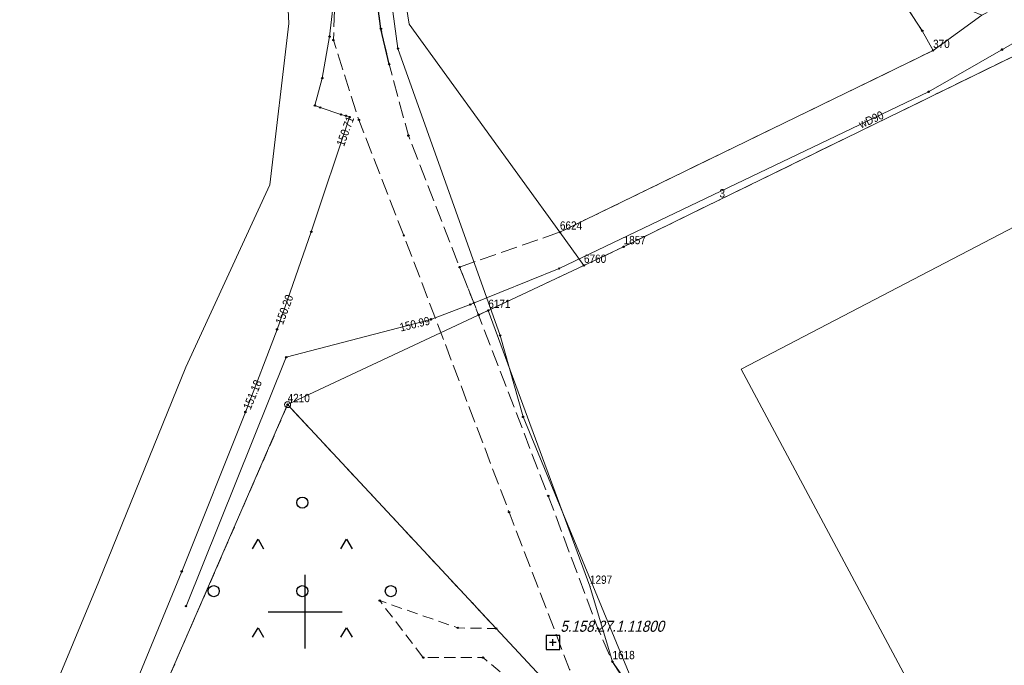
# Model space of a CAD drawing. Header units: metres. Extents: x 5548743 to 5556416, y 5707500 to 5714000.
# Tile 156 of 244: x 5554261 to 5554395, y 5710093 to 5710180. Entities that reach past the tile are written whole.
import ezdxf
from ezdxf.enums import TextEntityAlignment as Align

# ---------------------------------------------------------------- set-up
doc = ezdxf.new("R2010")
doc.units = ezdxf.units.M
for name, pattern in [('1.5_0.75', [2.25, 1.5, -0.75]), ('2.25_0.75', [3, 2.25, -0.75]), ('219-1000', [0])]:
    doc.linetypes.add(name, pattern=pattern)
doc.layers.get('0').update_dxf_attribs({"color": 2, "lineweight": 5})
doc.styles.get("Standard").update_dxf_attribs({"font": 'Working1250', "width": 0.75})

# ---------------------------------------------------------------- blocks, each defined once
blk = doc.blocks.new('203')
at = {"linetype": 'Continuous', "lineweight": 0}
h = blk.add_hatch(color=0, dxfattribs=at)
edge = h.paths.add_edge_path()
edge.add_arc((0, 0), 0.09, 0, 360)
blk = doc.blocks.new('202')
at = {"color": 0, "linetype": 'Continuous', "lineweight": 0}
blk.add_circle((0, 0), 0.4, dxfattribs=at)
blk = doc.blocks.new('OTZK3')
at = {"color": 0, "linetype": 'Continuous'}
for p, q in [((-0.75, -0.433), (0, 0.866)), ((0, 0.866), (0.75, -0.433))]:
    blk.add_line(p, q, dxfattribs=at)
blk = doc.blocks.new('OTZK1')
at = {"color": 0, "linetype": 'Continuous'}
blk.add_circle((0, 0), 0.75, dxfattribs=at)
blk = doc.blocks.new('PW01')
at = {"linetype": 'Continuous', "lineweight": 13}
h = blk.add_hatch(color=0, dxfattribs=at)
edge = h.paths.add_edge_path()
edge.add_arc((0, 0), 0.18, 0, 360)
blk = doc.blocks.new('PIKIETAW1891')
at = {"color": 0}
blk.add_circle((0, 0), 0.09, dxfattribs=at)
blk = doc.blocks.new('OSSP')
at = {"color": 0}
for p, q in [((-0.939, 0.938), (-0.939, -0.938)), ((-0.939, 0.938), (-0.939, -0.938)), ((0.936, 0.938), (-0.939, 0.938)), ((0.936, 0.938), (-0.939, 0.938)), ((0.45, 0), (-0.45, 0)), ((0.45, 0), (-0.45, 0)), ((0, -0.45), (0, 0.45)), ((0, -0.45), (0, 0.45)), ((0.936, -0.938), (0.936, 0.938)), ((0.936, -0.938), (0.936, 0.938)), ((-0.939, -0.938), (0.936, -0.938)), ((-0.939, -0.938), (0.936, -0.938))]:
    blk.add_line(p, q, dxfattribs=at)
blk = doc.blocks.new('RAMKA1000K')
at = {"color": 0}
for p, q in [((700, 95), (700, 105)), ((695, 100), (705, 100))]:
    blk.add_line(p, q, dxfattribs=at)

msp = doc.modelspace()

# ---------------------------------------------------------------- linework, layer by layer
at = {"layer": '217-kontur klasyfikacyjny', "color": 3, "linetype": 'CONTINUOUS', "lineweight": 18, "flags": 128}
for points in [[(5554440.88, 5710175.45), (5554359.13, 5710132.87)], [(5554359.13, 5710132.87), (5554385.3, 5710083.95)], [(5554297.62, 5710128.05), (5554231.23, 5709975.64)], [(5554392.25, 5710026.56), (5554297.62, 5710128.05)]]:
    msp.add_lwpolyline(points, dxfattribs=at)
at = {"layer": '218-kontur użytku gruntowego', "color": 3, "linetype": 'CONTINUOUS', "lineweight": 18, "flags": 128}
for points in [[(5554295.45, 5710227.47), (5554297.77, 5710179.67)], [(5554314.08, 5710179.58), (5554307.93, 5710218.21)], [(5554364.06, 5710208.77), (5554383.66, 5710178.71)], [(5554297.77, 5710179.67), (5554295.23, 5710157.83)], [(5554334.54, 5710151.42), (5554314.08, 5710179.58)], [(5554383.66, 5710178.71), (5554385.13, 5710176.03)], [(5554385.13, 5710176.03), (5554334.54, 5710151.42)], [(5554356.17, 5710155.79), (5554396.07, 5710175.27)], [(5554440.88, 5710175.45), (5554359.13, 5710132.87)], [(5554295.23, 5710157.83), (5554283.83, 5710133.11)], [(5554343.18, 5710149.45), (5554356.17, 5710155.79)], [(5554337.8, 5710146.92), (5554343.18, 5710149.45)], [(5554324.83, 5710140.82), (5554337.8, 5710146.92)], [(5554338.61, 5710103.44), (5554324.83, 5710140.82)], [(5554283.83, 5710133.11), (5554272.03, 5710104.08)], [(5554359.13, 5710132.87), (5554385.3, 5710083.95)], [(5554297.62, 5710128.05), (5554231.23, 5709975.64)], [(5554231.23, 5709975.64), (5554297.62, 5710128.05)], [(5554392.25, 5710026.56), (5554297.62, 5710128.05)], [(5554297.62, 5710128.05), (5554392.25, 5710026.56)], [(5554272.03, 5710104.08), (5554261.6, 5710079.05)], [(5554341.67, 5710093.23), (5554338.61, 5710103.44)], [(5554343.92, 5710089.7), (5554341.67, 5710093.23)]]:
    msp.add_lwpolyline(points, dxfattribs=at)
at = {"layer": '219-działka ewidencyjna', "color": 7, "linetype": '219-1000', "lineweight": 18, "flags": 128}
for points in [[(5554391.76, 5710180.83), (5554385.13, 5710176.03)], [(5554385.13, 5710176.03), (5554334.54, 5710151.42)], [(5554356.17, 5710155.79), (5554396.07, 5710175.27)], [(5554343.18, 5710149.45), (5554356.17, 5710155.79)], [(5554334.54, 5710151.42), (5554337.8, 5710146.92)], [(5554343.18, 5710149.45), (5554337.8, 5710146.92)], [(5554324.83, 5710140.82), (5554297.62, 5710128.05)], [(5554324.83, 5710140.82), (5554338.61, 5710103.44)], [(5554297.62, 5710128.05), (5554231.23, 5709975.64)], [(5554297.62, 5710128.05), (5554392.25, 5710026.56)], [(5554338.61, 5710103.44), (5554341.67, 5710093.23)], [(5554341.67, 5710093.23), (5554343.92, 5710089.7)]]:
    msp.add_lwpolyline(points, dxfattribs=at)
at = {"layer": 'jezdnia', "color": 7, "linetype": '2.25_0.75', "lineweight": 18, "flags": 128}
for points in [[(5554510.36, 5710219.11), (5554518.76, 5710223.87), (5554520.14, 5710230.02), (5554527.67, 5710241.31), (5554529.98, 5710252.05), (5554517.63, 5710251.1), (5554516.49, 5710247.01), (5554510.06, 5710240.46), (5554449.22, 5710209.69), (5554438.92, 5710204.2), (5554413.89, 5710191.86), (5554391.76, 5710180.83), (5554388.99, 5710181.94), (5554366.93, 5710212.28), (5554366.44, 5710212.96), (5554364.07, 5710216.21), (5554353.46, 5710230.79), (5554346.39, 5710237.99), (5554340.36, 5710237.53), (5554358.35, 5710216.28), (5554364.06, 5710208.77), (5554383.66, 5710178.71), (5554385.13, 5710176.03), (5554334.54, 5710151.42), (5554320.94, 5710146.7), (5554323.51, 5710140.2), (5554324.83, 5710140.82), (5554337.8, 5710146.92), (5554343.18, 5710149.45), (5554417.31, 5710185.64), (5554450.69, 5710202.85), (5554471, 5710210.42), (5554490.29, 5710221.02)], [(5554409.74, 5710022.91), (5554393.62, 5710038.48), (5554374.42, 5710057.11), (5554372.57, 5710058.83), (5554358.03, 5710073.55), (5554351.96, 5710079.64), (5554348.42, 5710084.03), (5554345.12, 5710088.25), (5554341.67, 5710093.23), (5554339.7, 5710097.72), (5554332.95, 5710115.69), (5554322.87, 5710141.85), (5554320.94, 5710146.7), (5554314, 5710164.51), (5554311.39, 5710174.17), (5554310.27, 5710178.98), (5554308.84, 5710189.67), (5554306.37, 5710209), (5554304.04, 5710231.96), (5554303.66, 5710235.88), (5554303.31, 5710240.6), (5554303.45, 5710242.58), (5554303.99, 5710244.55), (5554305, 5710246.1), (5554306.84, 5710247.72), (5554308.54, 5710248.72), (5554310.62, 5710249.39), (5554286.87, 5710246.53), (5554289.22, 5710246.58), (5554291.57, 5710245.93), (5554293.52, 5710244.91), (5554295.22, 5710243.52), (5554296.33, 5710241.48), (5554297.14, 5710239.04), (5554298.45, 5710230.58), (5554300.33, 5710217.37), (5554302.2, 5710202.73), (5554303.7, 5710191.39), (5554304.2, 5710186.34), (5554303.83, 5710177.44), (5554307.28, 5710166.62), (5554313.38, 5710150.97), (5554327.65, 5710113.49), (5554335.85, 5710092.19), (5554339.88, 5710086.1), (5554342.77, 5710081.84), (5554346.16, 5710077.8), (5554352.75, 5710071.06), (5554388.17, 5710036.37), (5554423.86, 5710001.33), (5554461.73, 5709964.5), (5554491.24, 5709934.92), (5554532.68, 5709892.85), (5554552.77, 5709871.19), (5554554.25, 5709868.96), (5554557.42, 5709863.45), (5554561.88, 5709853), (5554570.46, 5709830.14), (5554579.02, 5709834.31), (5554582.16, 5709836.7), (5554590.29, 5709829.13), (5554598.8, 5709820.52), (5554603.31, 5709825.34), (5554609.41, 5709831.74), (5554600.83, 5709833.67), (5554596.39, 5709834.67), (5554571.27, 5709859.21), (5554548.16, 5709883.33), (5554520.64, 5709911.93), (5554493.17, 5709940.18), (5554464.52, 5709968.6), (5554427.74, 5710004.63), (5554423, 5710008.88), (5554418.16, 5710014.73)]]:
    msp.add_lwpolyline(points, close=True, dxfattribs=at)
at = {"layer": 'krawężnik', "color": 7, "linetype": 'CONTINUOUS', "lineweight": 25, "flags": 128}
msp.add_lwpolyline([(5554311.39, 5710174.17), (5554310.27, 5710178.98), (5554308.84, 5710189.67), (5554306.37, 5710209), (5554304.04, 5710231.96), (5554303.66, 5710235.88), (5554303.31, 5710240.6), (5554303.45, 5710242.58), (5554303.99, 5710244.55), (5554305, 5710246.1), (5554306.84, 5710247.72), (5554308.54, 5710248.72), (5554310.62, 5710249.39), (5554313.02, 5710249.64), (5554356.51, 5710253.11), (5554398.75, 5710256.18), (5554458.33, 5710260.65), (5554520.28, 5710265.46), (5554529.94, 5710266.3), (5554533.96, 5710266.54), (5554642.18, 5710274.85)], dxfattribs=at)
at = {"layer": 'przewód gazowy', "color": 40, "linetype": 'CONTINUOUS', "lineweight": 18, "flags": 128}
msp.add_lwpolyline([(5554303.74, 5710181.79), (5554303.31, 5710177.91), (5554302.31, 5710172.3), (5554301.33, 5710168.56), (5554302.03, 5710168.33), (5554304.84, 5710167.36), (5554305.53, 5710167.2), (5554306.02, 5710167), (5554300.82, 5710151.47), (5554296.19, 5710138.24), (5554291.9, 5710127.05), (5554283.26, 5710105.46), (5554274.73, 5710084.73)], dxfattribs=at)
msp.add_lwpolyline([(5554303.74, 5710181.79), (5554303.31, 5710177.91), (5554302.31, 5710172.3), (5554301.33, 5710168.56), (5554302.03, 5710168.33), (5554304.84, 5710167.36), (5554305.53, 5710167.2), (5554306.02, 5710167), (5554300.82, 5710151.47), (5554296.19, 5710138.24), (5554291.9, 5710127.05), (5554283.26, 5710105.46), (5554274.73, 5710084.73)], dxfattribs=at)
at = {"layer": 'przewód telekomunikacyjny podziemny', "color": 30, "linetype": 'CONTINUOUS', "lineweight": 18, "flags": 128}
msp.add_lwpolyline([(5554605.74, 5709653.11), (5554598.77, 5709689.93), (5554589.65, 5709737.16), (5554586.44, 5709754.57), (5554582.02, 5709785.76), (5554578.14, 5709801.03), (5554562.66, 5709842.16), (5554556.54, 5709858.94), (5554553.87, 5709864.48), (5554559.44, 5709872.07), (5554558.47, 5709873.54), (5554558.74, 5709878.88), (5554522.83, 5709914.43), (5554494.92, 5709941), (5554462.82, 5709971.62), (5554403.04, 5710030), (5554373.88, 5710058.51), (5554354.46, 5710078.06), (5554344.78, 5710089.53), (5554329.55, 5710126.39), (5554326.44, 5710137.44), (5554312.57, 5710176.3), (5554306.77, 5710219.12), (5554302.41, 5710278.25)], dxfattribs=at)
at = {"layer": 'przewód wodociągowy', "color": 5, "linetype": 'CONTINUOUS', "lineweight": 18, "flags": 128}
msp.add_lwpolyline([(5554550.18, 5710347.08), (5554535.21, 5710283.19), (5554526.95, 5710247.4), (5554526.75, 5710246.43), (5554519.94, 5710242.49), (5554512.58, 5710235.95), (5554493.91, 5710225.58), (5554464.84, 5710212.27), (5554429.85, 5710195.03), (5554401.76, 5710180.33), (5554384.52, 5710170.44), (5554334.44, 5710146.5), (5554322.39, 5710141.62), (5554317.05, 5710139.61), (5554297.44, 5710134.48), (5554283.85, 5710100.75)], dxfattribs=at)
at = {"layer": 'teren zalesiony', "color": 7, "linetype": '1.5_0.75', "lineweight": 18, "flags": 128}
msp.add_lwpolyline([(5554555.9, 5709671.86), (5554598.83, 5709665.7), (5554582.15, 5709773.9), (5554553.2, 5709863.65), (5554461.83, 5709956.95), (5554392.25, 5710026.56), (5554388.53, 5710028.41), (5554365.92, 5710052.08), (5554349.75, 5710066.49), (5554331.42, 5710087.74), (5554324.12, 5710093.78), (5554316.02, 5710093.78), (5554310.11, 5710101.5), (5554320.7, 5710097.8), (5554325.88, 5710097.73), (5554297.62, 5710128.05), (5554231.23, 5709975.64), (5554180.52, 5709806.65), (5554318.78, 5709780.65), (5554341.68, 5709776.34), (5554337.73, 5709746.12), (5554440.79, 5709728.1), (5554435.99, 5709689.08)], close=True, dxfattribs=at)

# ---------------------------------------------------------------- block references
at = {"layer": '202-punkt graniczny', "color": 7, "linetype": 'CONTINUOUS', "lineweight": 18}
msp.add_blockref('202', (5554297.62, 5710128.05), dxfattribs=at)
at = {"layer": '203-punkt graniczny', "color": 7, "linetype": 'CONTINUOUS', "lineweight": 18}
for p in [(5554385.13, 5710176.03), (5554356.17, 5710155.79), (5554334.54, 5710151.42), (5554343.18, 5710149.45), (5554337.8, 5710146.92), (5554324.83, 5710140.82), (5554338.61, 5710103.44), (5554341.67, 5710093.23)]:
    msp.add_blockref('203', p, dxfattribs=at)
at = {"layer": 'Punkt roboczy BDOT GESUT K1', "color": 6, "linetype": 'CONTINUOUS', "lineweight": 18}
for p in [(5554310.27, 5710178.98), (5554310.27, 5710178.98), (5554303.31, 5710177.91), (5554303.31, 5710177.91), (5554383.66, 5710178.71), (5554303.83, 5710177.44), (5554312.57, 5710176.3), (5554385.13, 5710176.03), (5554394.49, 5710176.16), (5554311.39, 5710174.17), (5554311.39, 5710174.17), (5554302.31, 5710172.3), (5554302.31, 5710172.3), (5554384.52, 5710170.44), (5554301.33, 5710168.56), (5554301.33, 5710168.56), (5554302.03, 5710168.33), (5554302.03, 5710168.33), (5554304.84, 5710167.36), (5554304.84, 5710167.36), (5554305.53, 5710167.2), (5554305.53, 5710167.2), (5554306.02, 5710167), (5554306.02, 5710167), (5554306.02, 5710167), (5554306.02, 5710167), (5554307.28, 5710166.62), (5554314, 5710164.51), (5554300.82, 5710151.47), (5554300.82, 5710151.47), (5554313.38, 5710150.97), (5554334.54, 5710151.42), (5554343.18, 5710149.45), (5554337.8, 5710146.92), (5554320.94, 5710146.7), (5554320.94, 5710146.7), (5554334.44, 5710146.5), (5554322.39, 5710141.62), (5554322.87, 5710141.85), (5554323.51, 5710140.2), (5554324.83, 5710140.82), (5554317.05, 5710139.61), (5554317.05, 5710139.61), (5554296.19, 5710138.24), (5554296.19, 5710138.24), (5554296.19, 5710138.24), (5554296.19, 5710138.24), (5554326.44, 5710137.44), (5554297.44, 5710134.48), (5554291.9, 5710127.05), (5554291.9, 5710127.05), (5554291.9, 5710127.05), (5554291.9, 5710127.05), (5554297.62, 5710128.05), (5554329.55, 5710126.39), (5554332.95, 5710115.69), (5554327.65, 5710113.49), (5554283.26, 5710105.46), (5554283.26, 5710105.46), (5554310.11, 5710101.5), (5554283.85, 5710100.75), (5554320.7, 5710097.8), (5554325.88, 5710097.73), (5554339.7, 5710097.72), (5554316.02, 5710093.78), (5554324.12, 5710093.78), (5554341.67, 5710093.23)]:
    msp.add_blockref('PIKIETAW1891', p, dxfattribs=at)
at = {"layer": 'rzedna', "color": 5, "linetype": 'CONTINUOUS', "lineweight": 18}
for p in [(5554394.49, 5710176.16), (5554317.05, 5710139.61)]:
    msp.add_blockref('PW01', p, dxfattribs=at)
at = {"layer": 'rzedna', "color": 40, "linetype": 'CONTINUOUS', "lineweight": 18}
for p in [(5554306.02, 5710167), (5554306.02, 5710167), (5554296.19, 5710138.24), (5554296.19, 5710138.24), (5554291.9, 5710127.05), (5554291.9, 5710127.05)]:
    msp.add_blockref('PW01', p, dxfattribs=at)
at = {"layer": 'Szczegółowa osnowa geodezyjna pozioma', "color": 7, "linetype": 'CONTINUOUS', "lineweight": 13}
msp.add_blockref('OSSP', (5554333.591, 5710095.827), dxfattribs=at)
at = {"layer": 'teren zalesiony', "color": 7, "linetype": 'CONTINUOUS', "lineweight": 18}
for name, p in [('OTZK1', (5554299.606, 5710114.786)), ('OTZK3', (5554293.606, 5710108.966)), ('OTZK3', (5554305.606, 5710108.966)), ('OTZK1', (5554287.606, 5710102.786)), ('OTZK1', (5554299.606, 5710102.786)), ('OTZK1', (5554311.606, 5710102.786)), ('OTZK3', (5554293.606, 5710096.966)), ('OTZK3', (5554305.606, 5710096.966))]:
    msp.add_blockref(name, p, dxfattribs=at)
at = {"layer": 'Wstawianie ramki sekcyjnej z opisem', "color": 7, "linetype": 'CONTINUOUS', "lineweight": 13}
msp.add_blockref('RAMKA1000K', (5553600, 5710000), dxfattribs=at)
msp.add_blockref('RAMKA1000K', (5553600, 5710000), dxfattribs=at)
msp.add_blockref('RAMKA1000K', (5553600, 5710000), dxfattribs=at)
msp.add_blockref('RAMKA1000K', (5553600, 5710000), dxfattribs=at)

# ---------------------------------------------------------------- texts
at = {"layer": '202-punkt graniczny-Atr103', "color": 7, "width": 0.9}
msp.add_text('4210', height=1.125, dxfattribs=at).set_placement((5554297.62, 5710128.05), align=Align.BOTTOM_LEFT)
msp.add_text('4210', height=1.125, dxfattribs=at).set_placement((5554297.62, 5710128.05), align=Align.BOTTOM_LEFT)
at = {"layer": '203-punkt graniczny-Atr103', "color": 7, "width": 0.9}
for s, p in [('370', (5554385.13, 5710176.03)), ('370', (5554385.13, 5710176.03)), ('3', (5554356.17, 5710155.79)), ('3', (5554356.17, 5710155.79)), ('6624', (5554334.54, 5710151.42)), ('6624', (5554334.54, 5710151.42)), ('1857', (5554343.18, 5710149.45)), ('1857', (5554343.18, 5710149.45)), ('6760', (5554337.8, 5710146.92)), ('6760', (5554337.8, 5710146.92)), ('6171', (5554324.83, 5710140.82)), ('6171', (5554324.83, 5710140.82)), ('1297', (5554338.61, 5710103.44)), ('1297', (5554338.61, 5710103.44)), ('1618', (5554341.67, 5710093.23)), ('1618', (5554341.67, 5710093.23))]:
    msp.add_text(s, height=1.125, dxfattribs=at).set_placement(p, align=Align.BOTTOM_LEFT)
at = {"layer": 'przewód wodociągowy-Atr1', "color": 5, "width": 0.9}
msp.add_text('wD90', height=1.125, rotation=24.246, dxfattribs=at).set_placement((5554375.16, 5710165.97), align=Align.MIDDLE_LEFT)
at = {"layer": 'rzedna-Atr2', "color": 40, "width": 0.9}
for s, rotation, p in [('150.71', 70.16, (5554304.73, 5710163.15)), ('150.20', 69.405, (5554296.45, 5710139)), ('151.18', 67.737, (5554292.07, 5710127.49))]:
    msp.add_text(s, height=1.125, rotation=rotation, dxfattribs=at).set_placement(p, align=Align.MIDDLE_LEFT)
at = {"layer": 'rzedna-Atr2', "color": 5, "width": 0.9}
msp.add_text('150.99', height=1.125, rotation=13.35, dxfattribs=at).set_placement((5554312.84, 5710138.5), align=Align.MIDDLE_LEFT)
at = {"layer": 'Szczegółowa osnowa geodezyjna pozioma-Atr103', "color": 7, "oblique": 15, "width": 0.9}
msp.add_text('5.158.27.1.11800', height=1.5, dxfattribs=at).set_placement((5554334.591, 5710096.827), align=Align.BOTTOM_LEFT)

doc.saveas('drawing.dxf')
